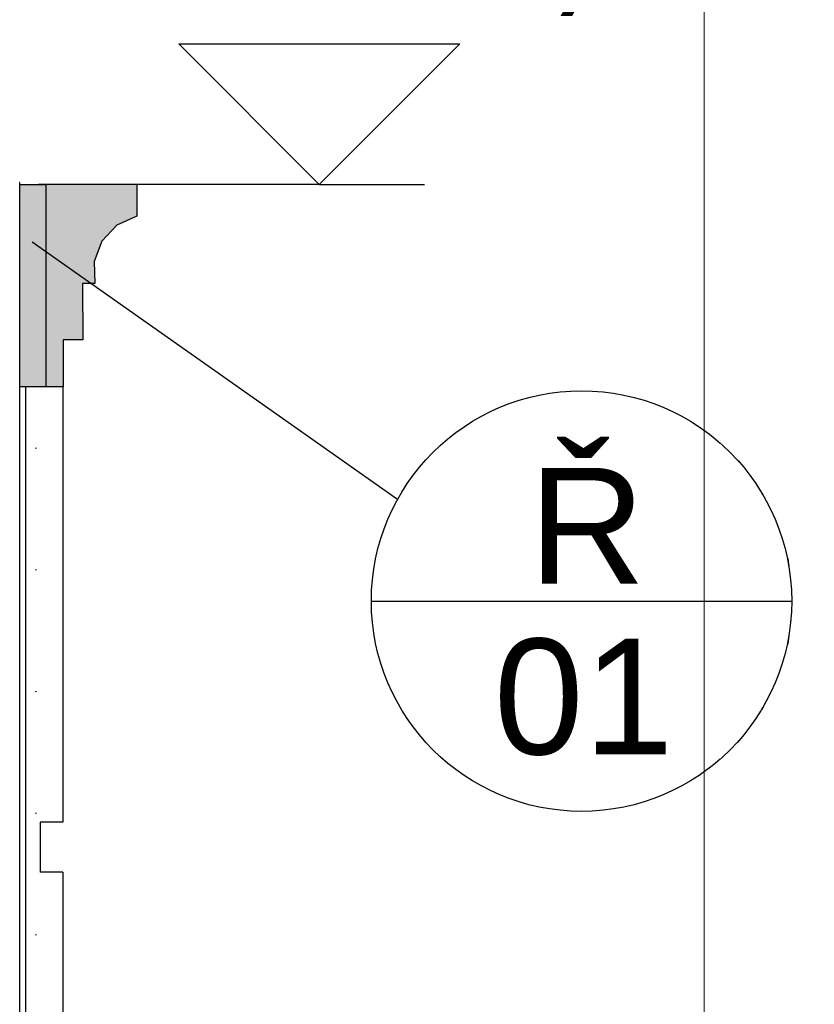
# Model space of a CAD drawing. Header units: millimetres. Extents: x -25478 to 4005, y -8416 to 11348.
# Tile 227 of 256: x -162 to 405, y 2895 to 3596. Entities that reach past the tile are written whole.
import ezdxf

# ---------------------------------------------------------------- set-up
doc = ezdxf.new("R2010")
doc.units = ezdxf.units.MM
doc.header["$MEASUREMENT"] = 0
doc.linetypes.add('Wipeout_Contour', pattern=[1000, 0, -1000])
for name, color, linetype in [('POHLED ZÁPADNÍ_1_Konstrukce - nosné', 7, 'Continuous'), ('POHLED ZÁPADNÍ_1_Kóty - SP', 7, 'Continuous'), ('POHLED ZÁPADNÍ_1_Nové_Konstrukce - nosné', 7, 'Continuous'), ('POHLED ZÁPADNÍ_1_Nové_Konstrukce – Dělicí čáry vrstev', 7, 'Continuous'), ('POHLED ZÁPADNÍ_1_Nové_Kóty - SP', 7, 'Continuous'), ('POHLED ZÁPADNÍ_1_Nové_Popis', 7, 'Continuous'), ('POHLED ZÁPADNÍ_1_Nové_Situace - terén', 7, 'Continuous'), ('POHLED ZÁPADNÍ_1_Nové_Výplně – Řezové', 7, 'Continuous'), ('POHLED ZÁPADNÍ_1_Popis', 7, 'Continuous'), ('POHLED ZÁPADNÍ_1_Výplně - Povrchové', 7, 'Continuous')]:
    doc.layers.add(name, color=color, linetype=linetype)
doc.styles.add('GENEROVANÝ_STYL_1', font='txt')
doc.styles.add('GENEROVANÝ_STYL_2', font='txt')

msp = doc.modelspace()

# ---------------------------------------------------------------- linework, layer by layer
at = {"layer": 'POHLED ZÁPADNÍ_1_Nové_Konstrukce - nosné', "color": 1, "linetype": 'Continuous', "lineweight": 25}
for p, q in [((-161.45, 3480), (-161.55, 3480)), ((-161.45, 195.27), (-161.45, 3480)), ((-77.97, 3478.76), (-142.93, 3478.76)), ((-77.97, 3478.76), (-78.06, 3456.15)), ((-116.77, 3408.26), (-116.62, 3368.18)), ((-107.94, 3408.26), (-116.77, 3408.26)), ((-116.62, 3368.18), (-130.43, 3368.13))]:
    msp.add_line(p, q, dxfattribs=at)
at = {"layer": 'POHLED ZÁPADNÍ_1_Nové_Konstrukce - nosné', "color": 1, "linetype": 'Continuous', "lineweight": 25, "flags": 128}
msp.add_lwpolyline([(-78.06, 3456.15), (-92.26, 3449.75), (-102.93, 3438.4), (-108.44, 3423.83), (-107.94, 3408.26)], dxfattribs=at)
at = {"layer": 'POHLED ZÁPADNÍ_1_Nové_Kóty - SP', "color": 1, "linetype": 'Continuous', "lineweight": 25}
for p, q in [((51.94, 3478.76), (-48.06, 3578.76)), ((-48.06, 3578.76), (151.94, 3578.76)), ((151.94, 3578.76), (51.94, 3478.76)), ((51.94, 3478.76), (-148.06, 3478.76)), ((51.94, 3478.76), (126.94, 3478.76))]:
    msp.add_line(p, q, dxfattribs=at)

# ---------------------------------------------------------------- texts
at = {"layer": 'POHLED ZÁPADNÍ_1_Popis', "color": 1, "linetype": 'Continuous', "lineweight": 25, "char_height": 82.3429, "attachment_point": 7, "style": 'GENEROVANÝ_STYL_1'}
for s, insert in [('\\A1;{\\pql;\\fArial|b0|i0|c238|p38;Ř}', (201.07, 3194.61)), ('\\A1;{\\pql;\\fArial|b0|i0|c238|p38;0\\fArial|b0|i0|c238|p38;1}', (176.23, 3071.79))]:
    msp.add_mtext(s, dxfattribs=dict(at, insert=insert))

# ---------------------------------------------------------------- wipeouts: each hides what was drawn before it
at = {"color": 254, "linetype": 'Wipeout_Contour', "lineweight": 0, "ltscale": 24064.391573}
msp.add_wipeout([(-130.77, 3334.74), (-157.33, 3334.74), (-157.3, 2670), (-130.77, 2670), (-130.77, 2989.15), (-146.84, 2989.15), (-146.84, 3024.79), (-130.77, 3024.79)], dxfattribs=at).dxf.layer = 'POHLED ZÁPADNÍ_1_Nové_Výplně – Řezové'
at = {"color": 254, "linetype": 'Wipeout_Contour', "lineweight": 0, "ltscale": 14563.207788}
msp.add_wipeout([(326.02, 6898.42), (326.02, 184.39), (328.95, 184.39), (328.95, 6898.42)], dxfattribs=at).dxf.layer = 'POHLED ZÁPADNÍ_1_Výplně - Povrchové'
at = {"color": 254, "linetype": 'Wipeout_Contour', "lineweight": 0, "ltscale": 14691.018411}
msp.add_wipeout([(386.02, 6898.42), (386.02, 184.39), (404.56, 184.39), (404.56, 6898.42)], dxfattribs=at).dxf.layer = 'POHLED ZÁPADNÍ_1_Výplně - Povrchové'

# ---------------------------------------------------------------- next in the draw order: hatches: boundary and pattern name
at = {"layer": 'POHLED ZÁPADNÍ_1_Nové_Situace - terén', "linetype": 'Continuous', "lineweight": 0, "true_color": 0xfee9e9}
msp.add_hatch(color=7, dxfattribs=at).paths.add_polyline_path([(-142.93, 3334.74), (-142.93, 3478.76), (-161.45, 3478.76), (-161.45, 3334.74)])
at = {"layer": 'POHLED ZÁPADNÍ_1_Nové_Výplně – Řezové', "linetype": 'Continuous', "lineweight": 0, "true_color": 0xf2b2b2}
msp.add_hatch(color=9, dxfattribs=at).paths.add_polyline_path([(-142.93, 3334.74), (-130.43, 3334.74), (-130.43, 3368.13), (-116.62, 3368.18), (-116.77, 3408.26), (-107.94, 3408.26), (-108.44, 3423.83), (-102.93, 3438.4), (-92.26, 3449.75), (-78.06, 3456.15), (-77.97, 3478.76), (-142.93, 3478.76), (-142.93, 3419.06)])
at = {"layer": 'POHLED ZÁPADNÍ_1_Nové_Výplně – Řezové', "linetype": 'Continuous', "lineweight": 20, "true_color": 0xffaaaa}
h = msp.add_hatch(dxfattribs=at)
h.set_pattern_fill('Omítka_01_0001', color=21, style=0, pattern_type=2)
h.set_pattern_definition([(0, (0, 0), (0, 86.6025), [0, -50]), (0, (25, 43.3), (0, 86.6025), [0, -50])])
h.paths.add_polyline_path([(-130.77, 3334.74), (-157.33, 3334.74), (-157.3, 2670), (-130.77, 2670), (-130.77, 2989.15), (-146.84, 2989.15), (-146.84, 3024.79), (-130.77, 3024.79)])

# ---------------------------------------------------------------- next in the draw order: linework, layer by layer
at = {"layer": 'POHLED ZÁPADNÍ_1_Nové_Konstrukce - nosné', "color": 1, "linetype": 'Continuous', "lineweight": 25}
for p, q in [((-130.43, 3368.13), (-130.43, 3334.74)), ((-157.33, 3334.74), (-157.31, 2670)), ((-142.93, 3334.74), (-157.33, 3334.74)), ((-130.77, 3334.74), (-130.77, 3024.79)), ((-130.43, 3334.74), (-130.77, 3334.74)), ((-146.84, 3024.79), (-146.84, 2989.15)), ((-130.77, 3024.79), (-146.84, 3024.79)), ((-130.77, 2989.15), (-146.84, 2989.15)), ((-130.77, 2989.15), (-130.77, 2670))]:
    msp.add_line(p, q, dxfattribs=at)
at = {"layer": 'POHLED ZÁPADNÍ_1_Nové_Konstrukce - nosné', "color": 1, "linetype": 'Continuous', "lineweight": 25, "flags": 128}
msp.add_lwpolyline([(-142.93, 3478.76), (-142.93, 3419.06), (-142.93, 3334.74)], dxfattribs=at)
at = {"layer": 'POHLED ZÁPADNÍ_1_Nové_Konstrukce – Dělicí čáry vrstev', "color": 1, "linetype": 'Continuous', "lineweight": 25}
msp.add_line((-130.77, 3334.74), (-142.93, 3334.74), dxfattribs=at)
at = {"layer": 'POHLED ZÁPADNÍ_1_Nové_Popis', "color": 1, "linetype": 'Continuous', "lineweight": 25}
msp.add_line((107.56, 3254.3), (-152.72, 3437.69), dxfattribs=at)
at = {"layer": 'POHLED ZÁPADNÍ_1_Nové_Situace - terén', "color": 1, "linetype": 'Continuous', "lineweight": 25, "flags": 128}
msp.add_lwpolyline([(-142.93, 3334.74), (-161.45, 3334.74), (-161.45, 3478.76), (-142.93, 3478.76)], close=True, dxfattribs=at)

# ---------------------------------------------------------------- next in the draw order: wipeouts: each hides what was drawn before it
at = {"color": 254, "linetype": 'Wipeout_Contour', "lineweight": 0, "ltscale": 14573.767925}
msp.add_wipeout([(328.95, 6898.42), (328.95, 184.39), (337.47, 184.39), (337.47, 6898.42)], dxfattribs=at).dxf.layer = 'POHLED ZÁPADNÍ_1_Výplně - Povrchové'
at = {"color": 254, "linetype": 'Wipeout_Contour', "lineweight": 0, "ltscale": 14655.49677}
msp.add_wipeout([(367.47, 6898.42), (367.47, 184.39), (386.02, 184.39), (386.02, 6898.42)], dxfattribs=at).dxf.layer = 'POHLED ZÁPADNÍ_1_Výplně - Povrchové'

# ---------------------------------------------------------------- next in the draw order: linework, layer by layer
at = {"layer": 'POHLED ZÁPADNÍ_1_Konstrukce - nosné', "color": 8, "linetype": 'Continuous', "lineweight": 13}
msp.add_line((326.02, 184.39), (326.02, 6898.42), dxfattribs=at)

# ---------------------------------------------------------------- next in the draw order: wipeouts: each hides what was drawn before it
at = {"color": 254, "linetype": 'Wipeout_Contour', "lineweight": 0, "ltscale": 14622.091333}
msp.add_wipeout([(350.75, 6898.42), (350.75, 184.39), (367.47, 184.39), (367.47, 6898.42)], dxfattribs=at).dxf.layer = 'POHLED ZÁPADNÍ_1_Výplně - Povrchové'

# ---------------------------------------------------------------- next in the draw order: wipeouts: each hides what was drawn before it
at = {"color": 254, "linetype": 'Wipeout_Contour', "lineweight": 0, "ltscale": 14593.989542}
msp.add_wipeout([(337.47, 6898.42), (337.47, 184.39), (350.75, 184.39), (350.75, 6898.42)], dxfattribs=at).dxf.layer = 'POHLED ZÁPADNÍ_1_Výplně - Povrchové'

# ---------------------------------------------------------------- next in the draw order: linework, layer by layer
at = {"layer": 'POHLED ZÁPADNÍ_1_Nové_Popis', "color": 1, "linetype": 'Continuous', "lineweight": 25}
msp.add_line((89, 3182.1), (388.43, 3182.1), dxfattribs=at)
msp.add_circle((238.72, 3182.1), 149.71, dxfattribs=at)

# ---------------------------------------------------------------- next in the draw order: texts
at = {"layer": 'POHLED ZÁPADNÍ_1_Kóty - SP', "color": 1, "linetype": 'Continuous', "lineweight": 25, "insert": (51.94, 3598.76), "char_height": 100, "width": 422.401, "attachment_point": 7, "style": 'GENEROVANÝ_STYL_2'}
msp.add_mtext('\\A1;{\\pql;\\fArial|b0|i0|c0|p38;+3,479}', dxfattribs=at)

doc.saveas('drawing.dxf')
